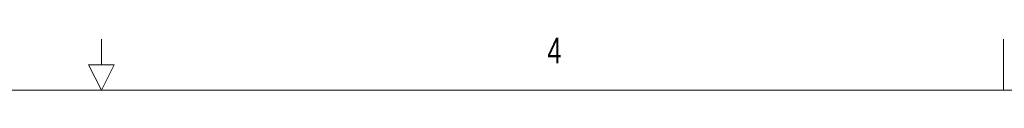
# Model space of a CAD drawing. Header units: inches. Extents: x 0.8 to 33.2, y 0.3 to 21.8.
# Tile 40 of 49: x 16.615 to 21.253, y 21.5 to 21.747. Entities that reach past the tile are written whole.
import ezdxf

# ---------------------------------------------------------------- set-up
doc = ezdxf.new("R2010")
doc.units = ezdxf.units.IN
doc.header["$MEASUREMENT"] = 0
doc.styles.add('SLDTEXTSTYLE0', font='TXT', dxfattribs={"width": 0.75})

msp = doc.modelspace()

# ---------------------------------------------------------------- linework, layer by layer
at = {"color": 7, "linetype": 'Continuous', "lineweight": 0}
for p, q in [((17, 21.62), (17, 21.74)), ((21.25, 21.5), (21.25, 21.74)), ((17, 21.5), (16.94, 21.62)), ((16.94, 21.62), (17.06, 21.62)), ((17, 21.5), (17.06, 21.62)), ((1, 21.5), (33, 21.5))]:
    msp.add_line(p, q, dxfattribs=at)

# ---------------------------------------------------------------- texts
at = {"color": 7, "linetype": 'Continuous', "lineweight": 0, "insert": (19.1008, 21.7469), "char_height": 0.12, "attachment_point": 1, "style": 'SLDTEXTSTYLE0'}
msp.add_mtext('4', dxfattribs=at)

doc.saveas('drawing.dxf')
